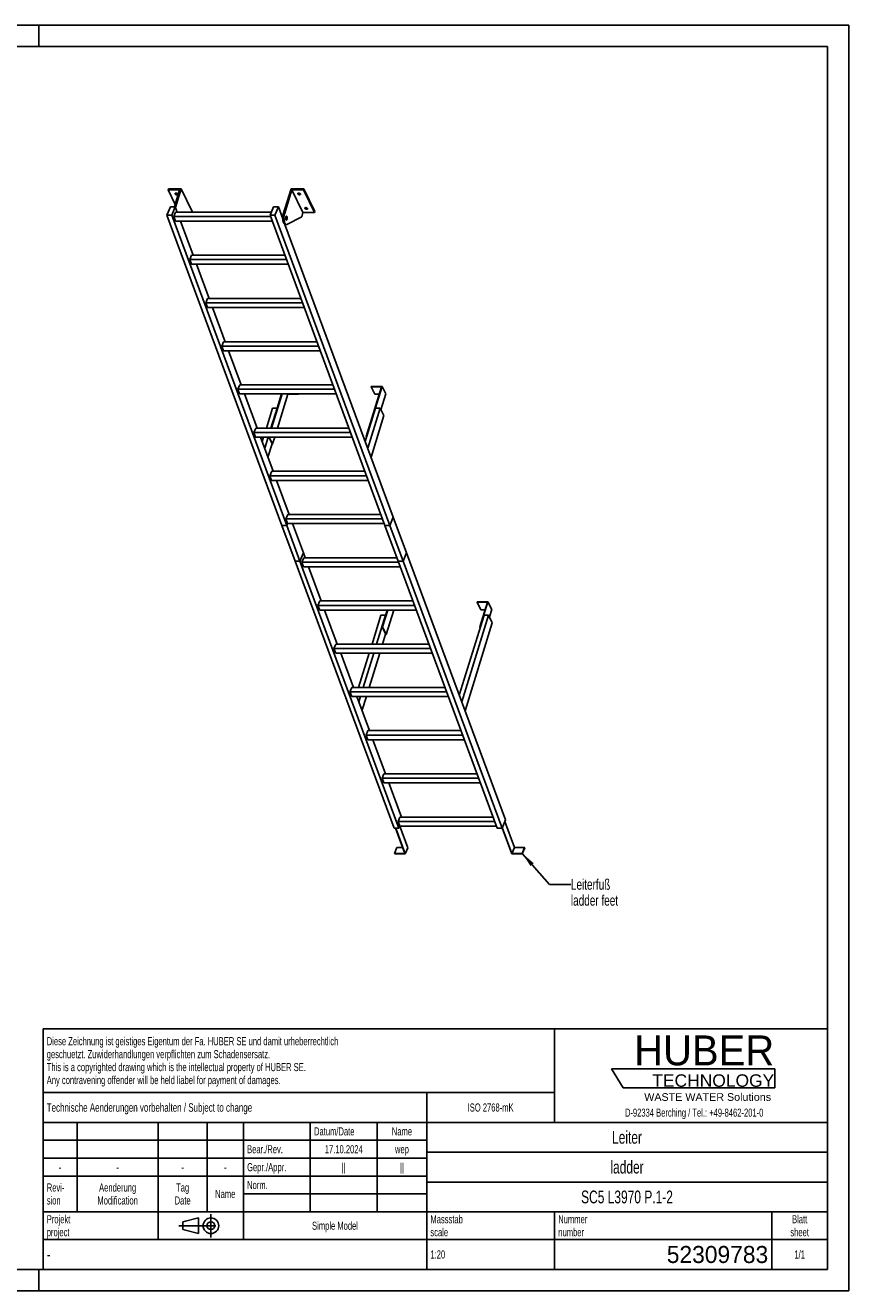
# Model space of a CAD drawing. Header units: millimetres. Extents: x 0 to 8400, y 0 to 5940.
# Tile 2 of 2: x 4537 to 8400, y 0 to 5940. Entities that reach past the tile are written whole.
import ezdxf

# ---------------------------------------------------------------- set-up
doc = ezdxf.new("R2010")
doc.units = ezdxf.units.MM
doc.header["$LTSCALE"] = 462
doc.linetypes.add('CENTER', pattern=[0.6, 0.375, -0.075, 0.075, -0.075])
doc.layers.get('0').update_dxf_attribs({"linetype": 'CONTINUOUS'})
for name, color, linetype in [('005_AXIS', 7, 'CONTINUOUS'), ('053_NOTES', 7, 'CONTINUOUS'), ('HUBER_Logo_BL1', 7, 'CONTINUOUS')]:
    doc.layers.add(name, color=color, linetype=linetype)
doc.styles.get("Standard").update_dxf_attribs({"font": 'txt', "width": 0.7})
doc.styles.add('TEXTSTYLE_2', font='txt')
doc.styles.add('TEXTSTYLE_3', font='arial.ttf')
doc.styles.add('TEXTSTYLE_5', font='txt', dxfattribs={"width": 0.8})
doc.styles.add('TEXTSTYLE_6', font='txt')
doc.dimstyles.get("Standard").update_dxf_attribs({"dimtxt": 50, "dimasz": 70, "dimexe": 2, "dimexo": 1, "dimtad": 1, "dimtxsty": 'Standard', "dimblk": '_FILLED', "dimblk1": '_FILLED', "dimblk2": '_FILLED', "dimcen": 0.09, "dimazin": 2, "dimtol": 1, "dimtp": 0.01, "dimtm": 0.01, "dimtfac": 1, "dimtofl": 0, "dimtmove": 0, "dimatfit": 3, "dimldrblk": '_FILLED', "dimfxl": 1, "dimtolj": 1, "dimarcsym": 0})

# ---------------------------------------------------------------- blocks, each defined once
blk = doc.blocks.new('HUBER_LOGO_BL1', base_point=(7675, 1007.5))
at = {"layer": 'HUBER_Logo_BL1', "color": 5, "linetype": 'Continuous'}
for p, q in [((8052.9, 1042), (7287.9, 1042)), ((7287.9, 1042), (7341.9, 952)), ((8052.9, 1042), (8052.9, 952)), ((7341.9, 952), (8052.9, 952))]:
    blk.add_line(p, q, dxfattribs=at)
at = {"layer": 'HUBER_Logo_BL1', "color": 2, "linetype": 'Continuous', "attachment_point": 3, "line_spacing_factor": 0.78}
for s, insert, char_height, width, style in [('HUBER\\P\\fArial;\\H58.5;TECHNOLOGY ', (8050.7, 1198.2), 140.4, 775.343, 'TEXTSTYLE_2'), ('WASTE WATER Solutions', (8036, 927.2), 36, 594.067, 'TEXTSTYLE_3')]:
    blk.add_mtext(s, dxfattribs=dict(at, insert=insert, char_height=char_height, width=width, style=style))
at = {"layer": 'HUBER_Logo_BL1', "color": 2, "linetype": 'Continuous', "insert": (7675, 854.8), "char_height": 38, "width": 1621.786, "attachment_point": 2, "line_spacing_factor": 0.96}
blk.add_mtext('D-92334 Berching / Tel.: +49-8462-201-0', dxfattribs=at)
blk = doc.blocks.new('PROJEKTIONSMETHODE_1_BL2', base_point=(5360, 305))
at = {"color": 2, "linetype": 'CENTER'}
for p, q in [((5407.7, 360), (5407.7, 250)), ((5257.3, 305), (5462.7, 305))]:
    blk.add_line(p, q, dxfattribs=at)
at = {"color": 2, "linetype": 'Continuous'}
for p, q in [((5275.7, 323.3), (5349, 341.7)), ((5275.7, 286.7), (5275.7, 323.3)), ((5349, 268.3), (5349, 341.7)), ((5275.7, 286.7), (5349, 268.3))]:
    blk.add_line(p, q, dxfattribs=at)
for radius in [36.7, 18.3]:
    blk.add_circle((5407.7, 305), radius, dxfattribs=at)
blk = doc.blocks.new('*T15')
at = {"color": 3, "linetype": 'Continuous'}
for p, q in [((0, 0), (3680, 0)), ((0, 0), (0, -1130)), ((2400, 0), (2400, -440)), ((3680, 0), (3680, -1130)), ((0, -300), (2400, -300)), ((1800, -300), (1800, -1130)), ((0, -440), (3680, -440)), ((160, -440), (160, -860)), ((540, -440), (540, -990)), ((770, -440), (770, -860)), ((940, -440), (940, -990)), ((1254, -440), (1254, -860)), ((1568, -440), (1568, -860)), ((0, -524), (1800, -524)), ((1800, -580), (3680, -580)), ((0, -608), (1800, -608)), ((0, -692), (1800, -692)), ((1800, -720), (3680, -720)), ((940, -776), (1800, -776)), ((0, -860), (3680, -860)), ((2400, -860), (2400, -1130)), ((3420, -860), (3420, -1130)), ((0, -990), (3680, -990)), ((0, -1130), (3680, -1130))]:
    blk.add_line(p, q, dxfattribs=at)
at = {"color": 2, "linetype": 'Continuous', "line_spacing_factor": 0.96}
for s, insert, char_height, width, attachment_point in [('Diese Zeichnung ist geistiges Eigentum der Fa. HUBER SE und damit urheberrechtlich \\Pgeschuetzt. Zuwiderhandlungen verpflichten zum Schadensersatz.\\PThis is a copyrighted drawing which is the intellectual property of HUBER SE.\\PAny contravening offender will be held liabel for payment of damages.', (17.5, -39.8), 38, 4429.714, 1), ('Technische Aenderungen vorbehalten / Subject to change', (17.5, -350), 40, 3049.524, 1), ('ISO 2768-mK', (2100, -351), 38, 665.905, 2), ('Datum/Date', (1271.5, -463), 38, 584.476, 1), ('Name', (1684, -463), 38, 253.333, 2), ('Leiter', (2740, -480), 60, 480, 2), ('Bear./Rev.', (957.5, -547), 38, 544.667, 1), ('17.10.2024', (1411, -547), 38, 546.476, 2), ('wep', (1684, -547), 38, 199.048, 2), ('-', (80, -631), 38, 68.762, 2), ('-', (350, -631), 38, 68.762, 2), ('-', (655, -631), 38, 68.762, 2), ('-', (855, -631), 38, 68.762, 2), ('Gepr./Appr.', (957.5, -631), 38, 598.952, 1), ('||', (1411, -631), 38, 101.333, 2), ('||', (1684, -631), 38, 101.333, 2), ('ladder', (2740, -620), 60, 502.857, 2), ('Revi-\\Psion', (17.5, -726.6), 38, 276.857, 1), ('Aenderung\\PModification', (350, -726.6), 38, 606.19, 2), ('Tag\\PDate', (655, -726.6), 38, 235.238, 2), ('Name', (855, -757), 38, 253.333, 2), ('Norm. ', (957.5, -715), 38, 351.048, 1), ('SC5 L3970 P.1-2', (2740, -760), 60, 1348.571, 2), ('Projekt\\Pproject', (17.5, -875.6), 38, 367.333, 1), ('Massstab\\Pscale', (1817.5, -875.6), 38, 448.762, 1), ('Nummer\\Pnumber', (2417.5, -875.6), 38, 372.762, 1), ('Blatt\\Psheet', (3550, -875.6), 38, 275.048, 2), ('Simple Model', (1370, -906), 38, 656.857, 2), ('1:20', (1817.5, -1041), 38, 204.476, 1), ('1/1', (3550, -1041), 38, 159.238, 2)]:
    blk.add_mtext(s, dxfattribs=dict(at, insert=insert, char_height=char_height, width=width, attachment_point=attachment_point))
for s, insert, char_height, width, attachment_point, style in [('-', (17.5, -1035), 50, 36.667, 1, 'TEXTSTYLE_5'), ('52309783', (3402.5, -1020), 80, 1173.333, 3, 'TEXTSTYLE_6')]:
    blk.add_mtext(s, dxfattribs=dict(at, insert=insert, char_height=char_height, width=width, attachment_point=attachment_point, style=style))
blk = doc.blocks.new('_FILLED')
at = {"color": 0, "linetype": 'ByBlock'}
blk.add_solid([(0, 0), (-1, 0.143), (-1, -0.143)], dxfattribs=at)

msp = doc.modelspace()

# ---------------------------------------------------------------- linework, layer by layer
at = {"color": 7, "linetype": 'Continuous'}
for p, q in [((0, 5940), (8400, 5940)), ((8400, 0), (8400, 5940)), ((5241.278, 5085.375), (5268.03, 5171.946)), ((5747.273, 5053.663), (5783.825, 5171.946)), ((5261.052, 5167.246), (5206.709, 5167.246)), ((5261.052, 5167.246), (5236.368, 5087.371)), ((5787.899, 5167.246), (5752.799, 5053.663)), ((5839.756, 5061.572), (5787.899, 5167.246)), ((5842.241, 5167.246), (5787.899, 5167.246)), ((5201.429, 5048.087), (5217.512, 5087.371)), ((5217.512, 5087.371), (5240.538, 5087.371)), ((5240.538, 5087.371), (5224.455, 5048.087)), ((5233.632, 5042.899), (5242.097, 5063.575)), ((5249.352, 5063.575), (5240.538, 5087.371)), ((5691.327, 5063.575), (5242.097, 5063.575)), ((5319.887, 5066.272), (5319.054, 5063.575)), ((5684.986, 5048.087), (5701.069, 5087.371)), ((5701.069, 5087.371), (5724.096, 5087.371)), ((5724.096, 5087.371), (5708.012, 5048.087)), ((5744.827, 5031.401), (5724.096, 5087.371)), ((5839.756, 5061.572), (5833.555, 5041.506)), ((5839.756, 5061.572), (5894.098, 5061.572)), ((5740.881, 3591.684), (5201.429, 5048.087)), ((5224.455, 5048.087), (5201.429, 5048.087)), ((5763.907, 3591.684), (5224.455, 5048.087)), ((5241.684, 5021.162), (5233.632, 5042.899)), ((5686.907, 5042.899), (5233.632, 5042.899)), ((5241.684, 5021.162), (5694.959, 5021.162)), ((5324.5, 4860.693), (5265.062, 5021.162)), ((5272.965, 5021.162), (5266.335, 5017.727)), ((6224.438, 3591.684), (5684.986, 5048.087)), ((5708.012, 5048.087), (5684.986, 5048.087)), ((6247.464, 3591.684), (5708.012, 5048.087)), ((6263.548, 3630.968), (5754.437, 5005.455)), ((5756.424, 5005.015), (5761.95, 5005.015)), ((5833.555, 5041.506), (5764.26, 5005.607)), ((5308.78, 4840.017), (5317.245, 4860.693)), ((5316.831, 4818.28), (5308.78, 4840.017)), ((5762.055, 4840.017), (5308.78, 4840.017)), ((5316.831, 4818.28), (5770.106, 4818.28)), ((5754.396, 4860.693), (5317.245, 4860.693)), ((5399.648, 4657.811), (5340.21, 4818.28)), ((5383.927, 4637.135), (5392.392, 4657.811)), ((5837.202, 4637.135), (5383.927, 4637.135)), ((5391.979, 4615.398), (5383.927, 4637.135)), ((5829.544, 4657.811), (5392.392, 4657.811)), ((5391.979, 4615.398), (5845.254, 4615.398)), ((5474.795, 4454.929), (5415.357, 4615.398)), ((5467.54, 4454.929), (5459.075, 4434.253)), ((5467.126, 4412.516), (5459.075, 4434.253)), ((5912.35, 4434.253), (5459.075, 4434.253)), ((5467.126, 4412.516), (5920.401, 4412.516)), ((5904.691, 4454.929), (5467.54, 4454.929)), ((5549.943, 4252.047), (5490.505, 4412.516)), ((5542.687, 4252.047), (5534.222, 4231.371)), ((5542.274, 4209.634), (5534.222, 4231.371)), ((5987.497, 4231.371), (5534.222, 4231.371)), ((5979.839, 4252.047), (5542.687, 4252.047)), ((6136.563, 4010.098), (6208.698, 4243.529)), ((6211.025, 4245.096), (6138.405, 4010.098)), ((6159.882, 4243.529), (6160.366, 4245.096)), ((6159.882, 4243.529), (6177.27, 4208.097)), ((6208.698, 4243.529), (6159.882, 4243.529)), ((6160.366, 4245.096), (6211.025, 4245.096)), ((6211.025, 4245.096), (6228.412, 4209.664)), ((5542.274, 4209.634), (5995.549, 4209.634)), ((5625.09, 4049.165), (5565.652, 4209.634)), ((5739.536, 4209.634), (5689.947, 4049.165)), ((5691.789, 4049.165), (5741.378, 4209.634)), ((5769.24, 4208.097), (5720.126, 4049.165)), ((5769.24, 4208.097), (5768.485, 4209.634)), ((5818.056, 4208.097), (5769.24, 4208.097)), ((5818.056, 4208.097), (5817.302, 4209.634)), ((5818.531, 4209.634), (5818.056, 4208.097)), ((6197.749, 4208.097), (6177.27, 4208.097)), ((6228.412, 4209.664), (6205.485, 4135.472)), ((6180.477, 4143.263), (6131.954, 3986.242)), ((6201.661, 4143.263), (6143.503, 3955.062)), ((6158.951, 3913.355), (6219.049, 4107.831)), ((6201.661, 4143.263), (6180.477, 4143.263)), ((6219.049, 4107.831), (6201.661, 4143.263)), ((5617.835, 4049.165), (5609.37, 4028.489)), ((6054.986, 4049.165), (5617.835, 4049.165)), ((6062.645, 4028.489), (5609.37, 4028.489)), ((5617.421, 4006.752), (5609.37, 4028.489)), ((5617.421, 4006.752), (6070.696, 4006.752)), ((5700.238, 3846.283), (5640.8, 4006.752)), ((5695.262, 3974.666), (5679.516, 4006.752)), ((5697.104, 3974.666), (5681.358, 4006.752)), ((5707.019, 4006.752), (5697.104, 3974.666)), ((6136.563, 4010.098), (6138.258, 4006.642)), ((6138.405, 4010.098), (6136.563, 4010.098)), ((6138.405, 4010.098), (6138.97, 4008.946)), ((5695.262, 3974.666), (5697.104, 3974.666)), ((5692.982, 3846.283), (5684.517, 3825.607)), ((6137.792, 3825.607), (5684.517, 3825.607)), ((5692.569, 3803.87), (5684.517, 3825.607)), ((5692.569, 3803.87), (6145.844, 3803.87)), ((6130.134, 3846.283), (5692.982, 3846.283)), ((5775.385, 3643.401), (5715.948, 3803.87)), ((5768.13, 3643.401), (5759.665, 3622.725)), ((6205.282, 3643.401), (5768.13, 3643.401)), ((6247.464, 3591.684), (6263.526, 3630.915)), ((6247.513, 3591.664), (6263.574, 3630.895)), ((6263.574, 3630.895), (6263.518, 3630.895)), ((6263.526, 3630.915), (6263.548, 3630.968)), ((6325.249, 3464.387), (6263.574, 3630.895)), ((5740.881, 3591.684), (5763.907, 3591.684)), ((5740.907, 3591.612), (5740.929, 3591.664)), ((5802.582, 3425.103), (5740.907, 3591.612)), ((5740.907, 3591.612), (5763.934, 3591.612)), ((5740.929, 3591.664), (5740.937, 3591.684)), ((6212.94, 3622.725), (5759.665, 3622.725)), ((5767.716, 3600.988), (5759.665, 3622.725)), ((5763.907, 3591.684), (5767.716, 3600.988)), ((5763.934, 3591.612), (5763.956, 3591.664)), ((5825.609, 3425.103), (5763.934, 3591.612)), ((5763.956, 3591.664), (5767.765, 3600.968)), ((5767.716, 3600.988), (6220.991, 3600.988)), ((5767.765, 3600.968), (5767.773, 3600.988)), ((5841.692, 3464.387), (5791.095, 3600.988)), ((6224.438, 3591.684), (6247.464, 3591.684)), ((6224.486, 3591.664), (6224.465, 3591.612)), ((6286.139, 3425.103), (6224.465, 3591.612)), ((6224.465, 3591.612), (6247.491, 3591.612)), ((6224.494, 3591.684), (6224.486, 3591.664)), ((6247.491, 3591.612), (6247.513, 3591.664)), ((6309.166, 3425.103), (6247.491, 3591.612)), ((5825.609, 3425.103), (5841.67, 3464.335)), ((5825.657, 3425.084), (5841.719, 3464.315)), ((5841.719, 3464.315), (5841.662, 3464.315)), ((5841.67, 3464.335), (5841.692, 3464.387)), ((5850.533, 3440.519), (5841.719, 3464.315)), ((6309.166, 3425.103), (6325.227, 3464.335)), ((6309.214, 3425.084), (6325.276, 3464.315)), ((6325.276, 3464.315), (6325.219, 3464.315)), ((6325.227, 3464.335), (6325.249, 3464.387)), ((6789.58, 2210.794), (6325.276, 3464.315)), ((5802.582, 3425.103), (5825.609, 3425.103)), ((5802.609, 3425.031), (5802.631, 3425.084)), ((6266.913, 2171.51), (5802.609, 3425.031)), ((5802.609, 3425.031), (5825.636, 3425.031)), ((5802.631, 3425.084), (5802.639, 3425.103)), ((5825.636, 3425.031), (5825.657, 3425.084)), ((6289.94, 2171.51), (5825.636, 3425.031)), ((5843.277, 3440.519), (5834.812, 3419.843)), ((5842.864, 3398.106), (5834.812, 3419.843)), ((6288.087, 3419.843), (5834.812, 3419.843)), ((5842.864, 3398.106), (6296.139, 3398.106)), ((6280.429, 3440.519), (5843.277, 3440.519)), ((5925.68, 3237.637), (5866.243, 3398.106)), ((6286.139, 3425.103), (6309.166, 3425.103)), ((6286.188, 3425.084), (6286.166, 3425.031)), ((6750.471, 2171.51), (6286.166, 3425.031)), ((6286.166, 3425.031), (6309.193, 3425.031)), ((6286.196, 3425.103), (6286.188, 3425.084)), ((6309.193, 3425.031), (6309.214, 3425.084)), ((6773.497, 2171.51), (6309.193, 3425.031)), ((5918.425, 3237.637), (5909.96, 3216.961)), ((5918.011, 3195.224), (5909.96, 3216.961)), ((6363.235, 3216.961), (5909.96, 3216.961)), ((6355.577, 3237.637), (5918.425, 3237.637)), ((6656.929, 3233.207), (6656.445, 3231.64)), ((6656.445, 3231.64), (6673.833, 3196.208)), ((6656.445, 3231.64), (6705.261, 3231.64)), ((6707.588, 3233.207), (6656.929, 3233.207)), ((6705.261, 3231.64), (6669.436, 3115.707)), ((6671.278, 3115.707), (6707.588, 3233.207)), ((6707.588, 3233.207), (6724.975, 3197.775)), ((5918.011, 3195.224), (6371.287, 3195.224)), ((6000.828, 3034.755), (5941.39, 3195.224)), ((6235.32, 3195.224), (6210.747, 3115.707)), ((6212.589, 3115.707), (6237.162, 3195.224)), ((6229.977, 3080.276), (6265.498, 3195.224)), ((6689.143, 3170.54), (6573.137, 2795.144)), ((6710.328, 3170.54), (6584.686, 2763.964)), ((6673.833, 3196.208), (6694.312, 3196.208)), ((6710.328, 3170.54), (6689.143, 3170.54)), ((6727.715, 3135.109), (6710.328, 3170.54)), ((6714.151, 3162.749), (6724.975, 3197.775)), ((6210.747, 3115.707), (6228.135, 3080.276)), ((6210.747, 3115.707), (6212.589, 3115.707)), ((6212.589, 3115.707), (6229.977, 3080.276)), ((6600.134, 2722.257), (6727.715, 3135.109)), ((6669.436, 3115.707), (6671.131, 3112.252)), ((6669.436, 3115.707), (6671.278, 3115.707)), ((6671.278, 3115.707), (6671.843, 3114.556)), ((5993.572, 3034.755), (5985.108, 3014.079)), ((6430.724, 3034.755), (5993.572, 3034.755)), ((6228.135, 3080.276), (6229.977, 3080.276)), ((6438.383, 3014.079), (5985.108, 3014.079)), ((5993.159, 2992.342), (5985.108, 3014.079)), ((5993.159, 2992.342), (6446.434, 2992.342)), ((6075.975, 2831.873), (6016.538, 2992.342)), ((6068.72, 2831.873), (6060.255, 2811.197)), ((6513.53, 2811.197), (6060.255, 2811.197)), ((6068.307, 2789.46), (6060.255, 2811.197)), ((6505.872, 2831.873), (6068.72, 2831.873)), ((6068.307, 2789.46), (6521.582, 2789.46)), ((6151.123, 2628.991), (6091.685, 2789.46)), ((6143.868, 2628.991), (6135.403, 2608.315)), ((6581.019, 2628.991), (6143.868, 2628.991)), ((6143.454, 2586.578), (6135.403, 2608.315)), ((6588.678, 2608.315), (6135.403, 2608.315)), ((6143.454, 2586.578), (6596.729, 2586.578)), ((6226.271, 2426.109), (6166.833, 2586.578)), ((6219.015, 2426.109), (6210.55, 2405.434)), ((6218.602, 2383.696), (6210.55, 2405.434)), ((6663.825, 2405.434), (6210.55, 2405.434)), ((6218.602, 2383.696), (6671.877, 2383.696)), ((6656.167, 2426.109), (6219.015, 2426.109)), ((6301.418, 2223.227), (6241.98, 2383.696)), ((6294.163, 2223.227), (6285.698, 2202.552)), ((6738.973, 2202.552), (6285.698, 2202.552)), ((6293.749, 2180.814), (6285.698, 2202.552)), ((6731.314, 2223.227), (6294.163, 2223.227)), ((6789.58, 2210.794), (6773.497, 2171.51)), ((6831.502, 2080.308), (6786.215, 2202.574)), ((6289.94, 2171.51), (6266.913, 2171.51)), ((6273.324, 2171.51), (6317.316, 2052.741)), ((6319.695, 2051.292), (6275.166, 2171.51)), ((6293.749, 2180.814), (6289.94, 2171.51)), ((6330.982, 2078.859), (6293.47, 2180.132)), ((6293.749, 2180.814), (6747.024, 2180.814)), ((6773.497, 2171.51), (6750.471, 2171.51)), ((6773.961, 2172.644), (6818.91, 2051.292)), ((6820.215, 2052.741), (6774.928, 2175.006)), ((6280.707, 2080.308), (6269.421, 2052.741)), ((6307.105, 2080.308), (6280.707, 2080.308)), ((6831.502, 2080.308), (6820.215, 2052.741)), ((6879.397, 2080.308), (6831.502, 2080.308)), ((6879.397, 2080.308), (6868.111, 2052.741)), ((6879.934, 2078.859), (6879.397, 2080.308)), ((6269.421, 2052.741), (6269.958, 2051.292)), ((6317.316, 2052.741), (6269.421, 2052.741)), ((6269.958, 2051.292), (6319.695, 2051.292)), ((6330.982, 2078.859), (6319.695, 2051.292)), ((6818.91, 2051.292), (6868.647, 2051.292)), ((6868.111, 2052.741), (6820.215, 2052.741)), ((6868.647, 2051.292), (6868.111, 2052.741)), ((6879.934, 2078.859), (6868.647, 2051.292)), ((0, 0), (8400, 0))]:
    msp.add_line(p, q, dxfattribs=at)
at = {"color": 3, "linetype": 'Continuous'}
for p, q in [((8400, 5940), (0, 5940)), ((4600, 5940), (4600, 5840)), ((8400, 5940), (8400, 0)), ((4600, 0), (4600, 100)), ((8400, 0), (0, 0))]:
    msp.add_line(p, q, dxfattribs=at)
at = {"color": 5, "linetype": 'Continuous'}
for p, q in [((8300, 5840), (100, 5840)), ((8300, 100), (8300, 5840)), ((100, 100), (8300, 100))]:
    msp.add_line(p, q, dxfattribs=at)
at = {"color": 9, "linetype": 'Continuous'}
msp.add_line((5747.273, 5053.663), (5752.799, 5053.663), dxfattribs=at)
at = {"color": 7, "linetype": 'Continuous'}
for points, knots in [([(5747.273, 5053.663), (5746.543, 5051.303), (5745.428, 5046.213), (5744.662, 5038.254), (5744.753, 5030.047), (5745.697, 5022.218), (5747.184, 5016.246), (5748.797, 5012.162), (5750.1, 5009.675), (5751.529, 5007.668), (5753.066, 5006.177), (5754.703, 5005.237), (5755.871, 5005.015), (5756.424, 5005.015)], [0, 0, 0, 0, 0.13939916, 0.29280569, 0.45031518, 0.6015399, 0.73684017, 0.79611184, 0.84888331, 0.89492094, 0.93453064, 0.96882596, 1, 1, 1, 1]), ([(5752.799, 5053.663), (5752.069, 5051.303), (5750.954, 5046.213), (5750.188, 5038.254), (5750.28, 5030.047), (5751.223, 5022.218), (5752.71, 5016.246), (5754.323, 5012.162), (5755.627, 5009.675), (5757.055, 5007.668), (5758.593, 5006.177), (5760.229, 5005.237), (5761.398, 5005.015), (5761.95, 5005.015)], [0, 0, 0, 0, 0.13939916, 0.29280569, 0.45031518, 0.6015399, 0.73684017, 0.79611184, 0.84888331, 0.89492094, 0.93453064, 0.96882596, 1, 1, 1, 1]), ([(5761.95, 5005.015), (5762.144, 5005.015), (5762.944, 5005.066), (5763.723, 5005.329), (5764.26, 5005.607)], [0, 0, 0, 0, 0.24280265, 1, 1, 1, 1])]:
    msp.add_open_spline(points, degree=3, knots=knots, dxfattribs=at)
at = {"layer": '005_AXIS', "color": 7, "linetype": 'Continuous'}
for p, q in [((5208.161, 5171.946), (5206.709, 5167.246)), ((5268.03, 5171.946), (5208.161, 5171.946)), ((5319.887, 5066.272), (5268.03, 5171.946)), ((5843.693, 5171.946), (5783.825, 5171.946)), ((5843.693, 5171.946), (5842.241, 5167.246)), ((5895.551, 5066.272), (5843.693, 5171.946)), ((5206.709, 5167.246), (5240.054, 5099.296)), ((5894.098, 5061.572), (5842.241, 5167.246)), ((5895.551, 5066.272), (5894.098, 5061.572)), ((5745.115, 5042.515), (5740.71, 5042.515)), ((5761.95, 5042.515), (5759.843, 5042.515)), ((5761.95, 5027.515), (5759.847, 5027.515)), ((5696.92, 4143.263), (5667.842, 4049.165)), ((5718.104, 4143.263), (5689.026, 4049.165)), ((5696.92, 4143.263), (5718.104, 4143.263)), ((5718.67, 4142.111), (5718.104, 4143.263)), ((5654.735, 4006.752), (5648.397, 3986.242)), ((5675.919, 4006.752), (5659.946, 3955.062)), ((5675.394, 3913.355), (5694.696, 3975.817)), ((6205.586, 3170.54), (6163.626, 3034.755)), ((6226.771, 3170.54), (6184.81, 3034.755)), ((6205.586, 3170.54), (6226.771, 3170.54)), ((6227.336, 3169.389), (6226.771, 3170.54)), ((6213.147, 3034.755), (6227.569, 3081.427)), ((6150.519, 2992.342), (6100.93, 2831.873)), ((6171.703, 2992.342), (6122.115, 2831.873)), ((6150.451, 2831.873), (6200.04, 2992.342)), ((6109.008, 2789.46), (6101.129, 2763.964)), ((6116.577, 2722.257), (6137.345, 2789.46))]:
    msp.add_line(p, q, dxfattribs=at)
for points, knots in [([(5239.808, 5148.597), (5239.656, 5148.907), (5239.443, 5149.543), (5239.493, 5150.219), (5239.585, 5150.516)], [0, 0, 0, 0, 0.52599001, 1, 1, 1, 1]), ([(5239.585, 5150.516), (5239.708, 5150.917), (5240.265, 5151.71), (5241.642, 5152.409), (5243.398, 5152.701), (5245.388, 5152.574), (5247.416, 5152.047), (5249.282, 5151.17), (5250.798, 5150.035), (5251.542, 5149.086), (5251.782, 5148.597)], [0, 0, 0, 0, 0.08792798, 0.19150839, 0.31584218, 0.45699793, 0.60613597, 0.75253436, 0.88609218, 1, 1, 1, 1]), ([(5252.005, 5146.678), (5251.881, 5146.277), (5251.324, 5145.485), (5249.948, 5144.786), (5248.191, 5144.494), (5246.202, 5144.621), (5244.173, 5145.148), (5242.307, 5146.024), (5240.792, 5147.159), (5240.047, 5148.109), (5239.808, 5148.597)], [0, 0, 0, 0, 0.08792798, 0.19150839, 0.31584218, 0.45699793, 0.60613597, 0.75253436, 0.88609218, 1, 1, 1, 1]), ([(5251.177, 5149.506), (5250.411, 5149.289), (5248.687, 5149.162), (5246.118, 5149.643), (5243.725, 5150.695), (5242.374, 5151.773), (5241.863, 5152.384)], [0, 0, 0, 0, 0.23499217, 0.50000086, 0.76500904, 1, 1, 1, 1]), ([(5251.782, 5148.597), (5251.934, 5148.288), (5252.147, 5147.652), (5252.097, 5146.975), (5252.005, 5146.678)], [0, 0, 0, 0, 0.52599001, 1, 1, 1, 1]), ([(5815.471, 5148.597), (5815.319, 5148.907), (5815.106, 5149.543), (5815.156, 5150.219), (5815.248, 5150.516)], [0, 0, 0, 0, 0.52599001, 1, 1, 1, 1]), ([(5815.248, 5150.516), (5815.372, 5150.917), (5815.928, 5151.71), (5817.305, 5152.409), (5819.061, 5152.701), (5821.051, 5152.574), (5823.08, 5152.047), (5824.946, 5151.17), (5826.461, 5150.035), (5827.205, 5149.086), (5827.445, 5148.597)], [0, 0, 0, 0, 0.08792798, 0.19150839, 0.31584218, 0.45699793, 0.60613597, 0.75253436, 0.88609218, 1, 1, 1, 1]), ([(5827.668, 5146.678), (5827.544, 5146.277), (5826.988, 5145.485), (5825.611, 5144.786), (5823.855, 5144.494), (5821.865, 5144.621), (5819.836, 5145.148), (5817.97, 5146.024), (5816.455, 5147.159), (5815.711, 5148.109), (5815.471, 5148.597)], [0, 0, 0, 0, 0.08792798, 0.19150839, 0.31584218, 0.45699793, 0.60613597, 0.75253436, 0.88609218, 1, 1, 1, 1]), ([(5826.84, 5149.506), (5826.074, 5149.289), (5824.35, 5149.162), (5821.781, 5149.643), (5819.389, 5150.695), (5818.037, 5151.773), (5817.526, 5152.384)], [0, 0, 0, 0, 0.23499217, 0.50000086, 0.76500904, 1, 1, 1, 1]), ([(5827.445, 5148.597), (5827.597, 5148.288), (5827.81, 5147.652), (5827.76, 5146.975), (5827.668, 5146.678)], [0, 0, 0, 0, 0.52599001, 1, 1, 1, 1]), ([(5849.026, 5080.22), (5848.874, 5080.53), (5848.661, 5081.166), (5848.71, 5081.842), (5848.802, 5082.139)], [0, 0, 0, 0, 0.52599001, 1, 1, 1, 1]), ([(5848.802, 5082.139), (5848.926, 5082.54), (5849.483, 5083.333), (5850.86, 5084.032), (5852.616, 5084.324), (5854.605, 5084.197), (5856.634, 5083.67), (5858.5, 5082.793), (5860.016, 5081.658), (5860.76, 5080.708), (5860.999, 5080.22)], [0, 0, 0, 0, 0.08792798, 0.19150839, 0.31584218, 0.45699793, 0.60613597, 0.75253436, 0.88609218, 1, 1, 1, 1]), ([(5861.223, 5078.301), (5861.099, 5077.9), (5860.542, 5077.108), (5859.165, 5076.408), (5857.409, 5076.117), (5855.42, 5076.243), (5853.391, 5076.771), (5851.525, 5077.647), (5850.009, 5078.782), (5849.265, 5079.732), (5849.026, 5080.22)], [0, 0, 0, 0, 0.08792798, 0.19150839, 0.31584218, 0.45699793, 0.60613597, 0.75253436, 0.88609218, 1, 1, 1, 1]), ([(5860.395, 5081.129), (5859.629, 5080.912), (5857.904, 5080.785), (5855.335, 5081.266), (5852.943, 5082.318), (5851.591, 5083.396), (5851.081, 5084.007)], [0, 0, 0, 0, 0.23499217, 0.50000086, 0.76500904, 1, 1, 1, 1]), ([(5860.999, 5080.22), (5861.151, 5079.911), (5861.364, 5079.275), (5861.315, 5078.598), (5861.223, 5078.301)], [0, 0, 0, 0, 0.52599001, 1, 1, 1, 1]), ([(5761.95, 5044.265), (5761.762, 5044.265), (5761.36, 5044.18), (5760.807, 5043.826), (5760.294, 5043.27), (5759.623, 5042.206), (5758.969, 5040.448), (5758.481, 5037.987), (5758.295, 5035.254), (5758.427, 5032.5), (5758.865, 5029.976), (5759.385, 5028.434), (5759.711, 5027.769)], [0, 0, 0, 0, 0.03139335, 0.06653602, 0.10789214, 0.15653911, 0.27536242, 0.41788486, 0.57383792, 0.73088447, 0.87653107, 1, 1, 1, 1]), ([(5761.95, 5042.515), (5761.797, 5042.515), (5761.472, 5042.446), (5761.023, 5042.159), (5760.607, 5041.708), (5760.063, 5040.846), (5759.533, 5039.42), (5759.138, 5037.425), (5758.986, 5035.209), (5759.094, 5032.976), (5759.449, 5030.929), (5759.87, 5029.679), (5760.135, 5029.14)], [0, 0, 0, 0, 0.03139336, 0.06653604, 0.10789215, 0.1565391, 0.27536241, 0.41788485, 0.57383792, 0.73088447, 0.87653103, 1, 1, 1, 1]), ([(5759.711, 5027.769), (5759.857, 5027.472), (5760.16, 5026.938), (5760.707, 5026.287), (5761.303, 5025.868), (5761.745, 5025.765), (5761.95, 5025.765)], [0, 0, 0, 0, 0.31594759, 0.58208421, 0.80455749, 1, 1, 1, 1]), ([(5760.135, 5029.14), (5760.253, 5028.899), (5760.499, 5028.466), (5760.942, 5027.938), (5761.426, 5027.598), (5761.784, 5027.515), (5761.95, 5027.515)], [0, 0, 0, 0, 0.31594789, 0.58208425, 0.80455749, 1, 1, 1, 1]), ([(5764.189, 5042.261), (5764.043, 5042.558), (5763.74, 5043.091), (5763.193, 5043.743), (5762.597, 5044.162), (5762.155, 5044.265), (5761.95, 5044.265)], [0, 0, 0, 0, 0.31594759, 0.58208421, 0.80455749, 1, 1, 1, 1]), ([(5763.766, 5040.89), (5763.647, 5041.131), (5763.401, 5041.564), (5762.958, 5042.091), (5762.475, 5042.432), (5762.116, 5042.515), (5761.95, 5042.515)], [0, 0, 0, 0, 0.31594789, 0.58208425, 0.80455749, 1, 1, 1, 1]), ([(5761.95, 5025.765), (5762.138, 5025.765), (5762.54, 5025.85), (5763.093, 5026.204), (5763.607, 5026.76), (5764.277, 5027.823), (5764.931, 5029.582), (5765.419, 5032.043), (5765.606, 5034.775), (5765.473, 5037.53), (5765.035, 5040.054), (5764.515, 5041.596), (5764.189, 5042.261)], [0, 0, 0, 0, 0.03139335, 0.06653602, 0.10789214, 0.15653911, 0.27536242, 0.41788486, 0.57383792, 0.73088447, 0.87653107, 1, 1, 1, 1]), ([(5761.95, 5027.515), (5762.103, 5027.515), (5762.429, 5027.584), (5762.877, 5027.871), (5763.293, 5028.322), (5763.837, 5029.184), (5764.367, 5030.61), (5764.763, 5032.605), (5764.914, 5034.821), (5764.807, 5037.054), (5764.451, 5039.101), (5764.03, 5040.351), (5763.766, 5040.89)], [0, 0, 0, 0, 0.03139336, 0.06653604, 0.10789215, 0.1565391, 0.27536241, 0.41788485, 0.57383792, 0.73088447, 0.87653103, 1, 1, 1, 1])]:
    msp.add_open_spline(points, degree=3, knots=knots, dxfattribs=at)

# ---------------------------------------------------------------- block references
msp.add_blockref('*T15', (4620, 1230))
at = {"color": 2, "linetype": 'Continuous'}
msp.add_blockref('PROJEKTIONSMETHODE_1_BL2', (5360, 305), dxfattribs=at)
at = {"layer": 'HUBER_Logo_BL1'}
msp.add_blockref('HUBER_LOGO_BL1', (7674.994, 1007.484), dxfattribs=at)

# ---------------------------------------------------------------- texts
at = {"layer": '053_NOTES', "color": 2, "linetype": 'Continuous', "insert": (7096.86, 1932.233), "char_height": 50, "width": 566.07143, "attachment_point": 1, "line_spacing_factor": 0.9}
msp.add_mtext('Leiterfuß\\Pladder feet', dxfattribs=at)

# ---------------------------------------------------------------- leaders
at = {"layer": '053_NOTES', "color": 2, "linetype": 'Continuous', "annotation_type": 0, "has_hookline": 1, "hookline_direction": 1, "text_width": 356.502}
msp.add_leader([(6868.111, 2052.741), (6996.86, 1907.233), (7096.86, 1907.233)], dimstyle='Standard', override={"dimtad": 0}, dxfattribs=at)

doc.saveas('drawing.dxf')
